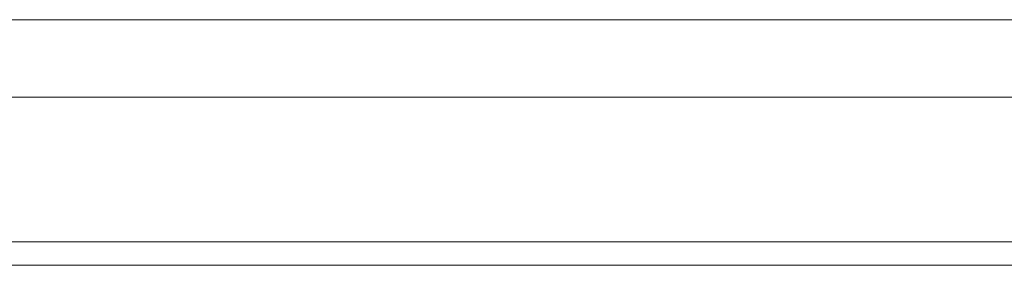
# Model space of a CAD drawing. Header units: millimetres. Extents: x 3925 to 5043, y -86 to 778.
# Tile 86 of 256: x 4312.864 to 4316.023, y -1.736 to -0.949. Entities that reach past the tile are written whole.
import ezdxf

# ---------------------------------------------------------------- set-up
doc = ezdxf.new("R2010")
doc.units = ezdxf.units.MM
doc.header["$LTSCALE"] = 46.255
for name, color, linetype in [('H30K-IO-LABEDXF_CONTINUOUS_LINE', 7, 'CONTINUOUS'), ('H30K-REAR-CODXF_CONTINUOUS_LINE', 7, 'CONTINUOUS'), ('LABEL-IO-H30DXF_CONTINUOUS_LINE', 7, 'CONTINUOUS')]:
    doc.layers.add(name, color=color, linetype=linetype)

msp = doc.modelspace()

# ---------------------------------------------------------------- linework, layer by layer
at = {"layer": 'H30K-IO-LABEDXF_CONTINUOUS_LINE', "color": 7, "linetype": 'Continuous', "lineweight": 0}
msp.add_line((4370.3388, -1.7364), (4263.4288, -1.7364), dxfattribs=at)
at = {"layer": 'H30K-REAR-CODXF_CONTINUOUS_LINE', "color": 7, "linetype": 'Continuous', "lineweight": 0}
for p, q in [((4263.4288, -0.9491), (4370.3388, -0.9491)), ((4263.4288, -1.1972), (4370.3388, -1.1972)), ((4370.3388, -1.6614), (4263.4288, -1.6614))]:
    msp.add_line(p, q, dxfattribs=at)
at = {"layer": 'LABEL-IO-H30DXF_CONTINUOUS_LINE', "color": 7, "linetype": 'Continuous', "lineweight": 0}
msp.add_line((4370.3388, -1.7364), (4263.4288, -1.7364), dxfattribs=at)

doc.saveas('drawing.dxf')
